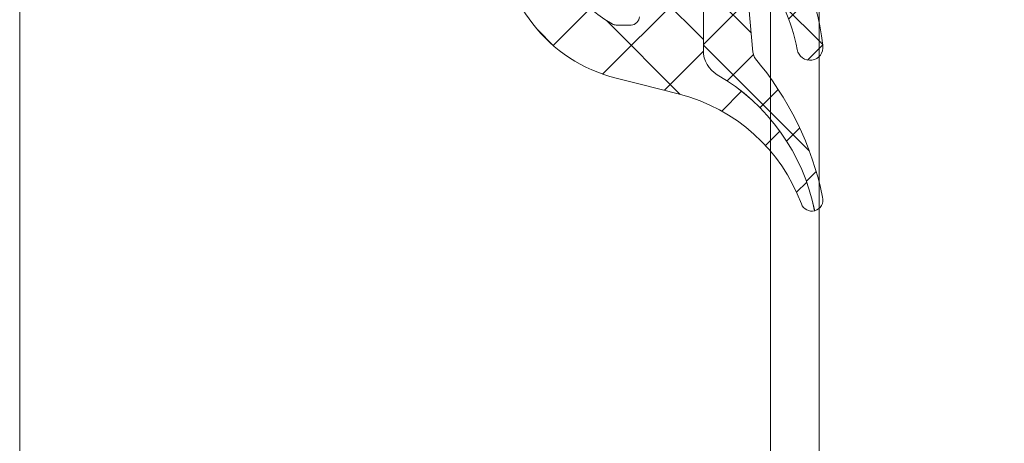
# Model space of a CAD drawing. Header units: millimetres. Extents: x 213386 to 506888, y 183055 to 450952.
# Tile 23 of 256: x 373037 to 373072, y 287695 to 287711. Entities that reach past the tile are written whole.
import ezdxf

# ---------------------------------------------------------------- set-up
doc = ezdxf.new("R2010")
doc.units = ezdxf.units.MM
doc.linetypes.add('ČÁRKOVANÁ', pattern=[19.049999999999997, 12.7, -6.35])
doc.layers.add('FASÁDA DETAILNÍ', color=255, linetype='Continuous', lineweight=0)

msp = doc.modelspace()

# ---------------------------------------------------------------- hatches: boundary and pattern name
at = {"layer": 'FASÁDA DETAILNÍ'}
h = msp.add_hatch(dxfattribs=at)
h.set_pattern_fill('ANSI37', color=256, scale=0.625, angle=-1.272221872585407e-14, style=0)
h.set_pattern_definition([(44.99999999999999, (373055.8201555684, 287723.7063726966), (-1.403165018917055, 1.403165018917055), []), (135, (373055.8201555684, 287723.7063726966), (-1.403165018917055, -1.403165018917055), [])])
edge = h.paths.add_edge_path()
edge.add_ellipse((373060.4407174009, 287714.819457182), major_axis=(-5.03946705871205, 0), ratio=1, start_angle=4.964461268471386, end_angle=60.20821553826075)
edge.add_ellipse((373058.0859171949, 287710.7063727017), major_axis=(-0.3000000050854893, 0), ratio=1, start_angle=60.20782701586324, end_angle=89.99930738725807)
edge.add_line((373058.0859135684, 287710.4063726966), (373058.6201975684, 287710.4063696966))
edge.add_ellipse((373058.6201988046, 287710.7063694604), major_axis=(-0.2999997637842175, 0), ratio=1, start_angle=89.99976390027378, end_angle=180.0000451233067)
edge.add_line((373058.9201985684, 287710.7063696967), (373058.9201985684, 287712.2563666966))
edge.add_ellipse((373059.2202092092, 287712.2563590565), major_axis=(-0.3000106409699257, 0), ratio=1, start_angle=270.00432393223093, end_angle=359.99854088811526, ccw=False)
edge.add_line((373059.2201865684, 287712.5563696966), (373060.6201685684, 287712.5563806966))
edge.add_ellipse((373060.6201657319, 287712.8563705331), major_axis=(-0.2999898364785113, 0), ratio=1, start_angle=90.00054174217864, end_angle=179.999649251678)
edge.add_line((373060.9201555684, 287712.8563686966), (373060.9201555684, 287714.5563806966))
edge.add_ellipse((373060.6201454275, 287714.5563735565), major_axis=(-0.3000101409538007, 0), ratio=1, start_angle=180.001363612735, end_angle=269.995580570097)
edge.add_line((373060.6201685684, 287714.8563836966), (373059.0563375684, 287714.8563726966))
edge.add_ellipse((373059.0234805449, 287715.1575317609), major_axis=(-0.3029461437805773, 0), ratio=1, start_angle=-13.483577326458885, end_angle=96.2264509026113, ccw=False)
edge.add_ellipse((373047.707516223, 287723.8624548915), major_axis=(-14.0007663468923, 0), ratio=1, start_angle=141.9243799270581, end_angle=164.6982677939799)
edge.add_ellipse((373061.6997539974, 287720.0557413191), major_axis=(-0.5004721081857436, 0), ratio=1, start_angle=230.1933656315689, end_angle=347.08239147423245, ccw=False)
edge.add_line((373062.0201555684, 287720.4402086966), (373062.0201555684, 287712.1569296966))
edge.add_ellipse((373061.5201558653, 287712.1569302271), major_axis=(-0.4999997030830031, 0), ratio=1, start_angle=119.99998035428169, end_angle=179.9999392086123, ccw=False)
edge.add_line((373061.7701555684, 287711.7239176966), (373061.4701555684, 287711.5507116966))
edge.add_ellipse((373061.7201552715, 287711.1176991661), major_axis=(-0.4999997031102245, 0), ratio=1, start_angle=299.9999803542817, end_angle=359.9999392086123)
edge.add_line((373061.2201555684, 287711.1176996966), (373061.2201555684, 287709.4883516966))
edge.add_ellipse((373062.2201549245, 287709.4883509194), major_axis=(-0.999999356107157, 0), ratio=1, start_angle=-4.452966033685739e-05, end_angle=59.94966113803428)
edge.add_ellipse((373058.0638281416, 287702.3039702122), major_axis=(-7.300023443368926, 0), ratio=1, start_angle=191.2855536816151, end_angle=239.9496454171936, ccw=False)
edge.add_ellipse((373065.1201651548, 287704.1192023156), major_axis=(-0.3999905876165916, 0), ratio=1, start_angle=20.501829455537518, end_angle=104.85297522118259, ccw=False)
edge.add_ellipse((373058.7710670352, 287701.7451353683), major_axis=(-6.378448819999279, 0), ratio=1, start_angle=200.5018745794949, end_angle=255.5474022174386)
edge.add_line((373060.3629935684, 287707.9217346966), (373058.9522865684, 287708.2853216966))
edge.add_line((373058.9522865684, 287708.2853216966), (373058.0895855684, 287708.4954346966))
edge.add_ellipse((373059.4201505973, 287713.8320574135), major_axis=(-5.499995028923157, 0), ratio=1, start_angle=-3.4201912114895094e-05, end_angle=76.00004503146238, ccw=False)
edge.add_line((373053.9201555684, 287713.8320606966), (373053.9201555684, 287726.2500886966))
edge.add_line((373053.9201555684, 287726.2500886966), (373054.2077745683, 287727.6131456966))
edge.add_ellipse((373053.7185482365, 287727.7163783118), major_axis=(-0.4999993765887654, 0), ratio=1, start_angle=168.0846992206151, end_angle=229.7162483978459)
edge.add_line((373054.0418345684, 287728.0978036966), (373052.1852265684, 287729.6714146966))
edge.add_ellipse((373052.6701560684, 287730.2435536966), major_axis=(-0.749999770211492, 0), ratio=1, start_angle=-130.283706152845, end_angle=49.71629384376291, ccw=False)
edge.add_line((373053.1550855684, 287730.8156926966), (373055.4667295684, 287728.8564066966))
edge.add_ellipse((373054.8201574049, 287728.0935550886), major_axis=(-0.9999990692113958, 0), ratio=1, start_angle=168.0847521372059, end_angle=229.7163013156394, ccw=False)
edge.add_line((373055.7986105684, 287727.8870906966), (373055.4201555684, 287726.0935536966))
edge.add_line((373055.4201555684, 287726.0935536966), (373055.4201555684, 287714.3833526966))
h = msp.add_hatch(dxfattribs=at)
h.set_pattern_fill('ANSI37', color=256, scale=0.48, angle=-1.272221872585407e-14, style=0)
h.set_pattern_definition([(44.99999999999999, (373055.8201555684, 287723.7063726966), (-1.077630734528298, 1.077630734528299), []), (135, (373055.8201555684, 287723.7063726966), (-1.077630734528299, -1.077630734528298), [])])
edge = h.paths.add_edge_path()
edge.add_arc((373063.2211548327, 287714.9452592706), 0.4999992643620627, 180.0000657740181, 230.5926628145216, ccw=False)
edge.add_line((373062.7211555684, 287714.9452586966), (373062.7211555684, 287716.8073556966))
edge.add_arc((373063.0211557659, 287716.8073553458), 0.3000001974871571, 42.64215696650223, 179.9999329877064, ccw=False)
edge.add_arc((373059.1473608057, 287713.2399406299), 5.56618811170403, 12.191032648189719, 42.64226110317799, ccw=False)
edge.add_arc((373065.0314370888, 287714.6232345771), 0.4897187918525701, 205.1172428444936, 377.0139722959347)
edge.add_arc((373056.6916792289, 287712.6773432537), 9.0524208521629, 13.34343871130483, 47.20667886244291)
edge.add_arc((373064.879559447, 287721.5215199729), 2.999999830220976, 204.7549030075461, 227.206713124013, ccw=False)
edge.add_arc((373061.7007533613, 287720.0557378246), 0.5004751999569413, 24.75517575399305, 50.19356581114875)
edge.add_line((373062.0211555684, 287720.4402086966), (373062.0211555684, 287712.1569296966))
edge.add_arc((373061.5211558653, 287712.1569302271), 0.4999997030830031, 299.9999803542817, 359.99993920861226, ccw=False)
edge.add_line((373061.7711555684, 287711.7239176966), (373061.4711555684, 287711.5507116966))
edge.add_arc((373061.7211552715, 287711.1176991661), 0.4999997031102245, 119.9999803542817, 179.9999392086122)
edge.add_line((373061.2211555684, 287711.1176996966), (373061.2211555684, 287709.4883516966))
edge.add_arc((373062.2211549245, 287709.4883509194), 0.9999993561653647, 179.9999554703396, 239.9496611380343)
edge.add_arc((373058.0648281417, 287702.3039702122), 7.300023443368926, 11.285553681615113, 59.94964541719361, ccw=False)
edge.add_arc((373065.1211652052, 287704.1192027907), 0.3999910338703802, 284.8529508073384, 375.0012766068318)
edge.add_arc((373054.6016611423, 287701.9924823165), 11.13157184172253, 11.55765778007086, 40.58696127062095)
edge.add_line((373063.0551925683, 287709.2346986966), (373062.9974915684, 287709.4269156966))
edge.add_line((373062.9974915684, 287709.4269156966), (373062.7596535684, 287712.1441226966))
edge.add_arc((373063.0585108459, 287712.1702816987), 0.2999999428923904, 39.030951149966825, 185.0023550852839, ccw=False)
edge.add_arc((373058.3782847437, 287708.3761096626), 6.324969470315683, 10.479970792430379, 39.03103330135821, ccw=False)
edge.add_arc((373065.056120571, 287709.6049869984), 0.4650353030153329, 189.7079737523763, 367.5281371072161)
edge.add_arc((373058.2997882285, 287708.955488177), 7.252239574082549, 5.621671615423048, 50.59248911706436)

# ---------------------------------------------------------------- linework, layer by layer
for p, q in [((373063.6382437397, 284292.1544280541), (373063.6382437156, 307967.1544280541)), ((373063.6382437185, 286777.6545368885), (373063.6382473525, 288917.1544282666))]:
    msp.add_line(p, q, dxfattribs=at)
for points in [[(399616.6382373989, 284292.1544280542), (373036.6382373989, 284292.1544280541), (373036.6382373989, 307972.1544280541), (399616.6382373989, 307972.1544280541)], [(373065.3842437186, 287331.3410961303), (373065.3842437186, 287719.0318729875), (373109.3842437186, 287719.0318729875), (373109.3842437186, 287331.3410961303), (373109.3842437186, 287250.3702173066), (373065.3842437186, 287250.3702173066)]]:
    msp.add_lwpolyline(points, close=True, dxfattribs=at)
at = {"layer": 'FASÁDA DETAILNÍ', "linetype": 'ČÁRKOVANÁ', "ltscale": 5}
msp.add_lwpolyline([(399611.6382373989, 284297.1544280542), (373041.6382373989, 284297.1544280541), (373041.6382373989, 307967.1544280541), (399611.6382373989, 307967.1544280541)], close=True, dxfattribs=at)
at = {"layer": 'FASÁDA DETAILNÍ'}
for points in [[(373063.2915525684, 287712.3592036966, -0.125226), (373064.5977445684, 287709.5265696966, 0.981156), (373065.5171475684, 287709.6659126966, 0.19878), (373062.9037405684, 287714.5589336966)], [(373061.2211555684, 287711.1176996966), (373061.2211555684, 287709.4883516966), (373061.2211555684, 287709.4883516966, 0.267714), (373061.7203945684, 287708.6227656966, -0.215587), (373065.2236985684, 287703.7325766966, 0.414972), (373065.5075245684, 287704.2227366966, 0.127346), (373063.0551925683, 287709.2346986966), (373062.9974915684, 287709.4269156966), (373062.7596535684, 287712.1441226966)]]:
    msp.add_lwpolyline(points, format="xyb", dxfattribs=at)
at = {"layer": 'FASÁDA DETAILNÍ', "extrusion": (0, 0, -1)}
for points in [[(-373055.4201555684, 287714.3833526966, -0.245826), (-373057.9368605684, 287710.4460226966, -0.130727), (-373058.0859135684, 287710.4063726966), (-373058.6201975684, 287710.4063696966), (-373058.6201975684, 287710.4063696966, -0.414215), (-373058.9201985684, 287710.7063696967)], [(-373061.2201555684, 287711.1176996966), (-373061.2201555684, 287709.4883516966), (-373061.2201555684, 287709.4883516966, -0.267714), (-373061.7193945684, 287708.6227656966, 0.215587), (-373065.2226985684, 287703.7325766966, 0.385623), (-373064.7455095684, 287703.9791106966, -0.244909), (-373060.3629935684, 287707.9217346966), (-373058.9522865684, 287708.2853216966), (-373058.0895855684, 287708.4954346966), (-373058.0895855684, 287708.4954346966, 0.344328), (-373053.9201555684, 287713.8320606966)]]:
    msp.add_lwpolyline(points, format="xyb", dxfattribs=at)

doc.saveas('drawing.dxf')
